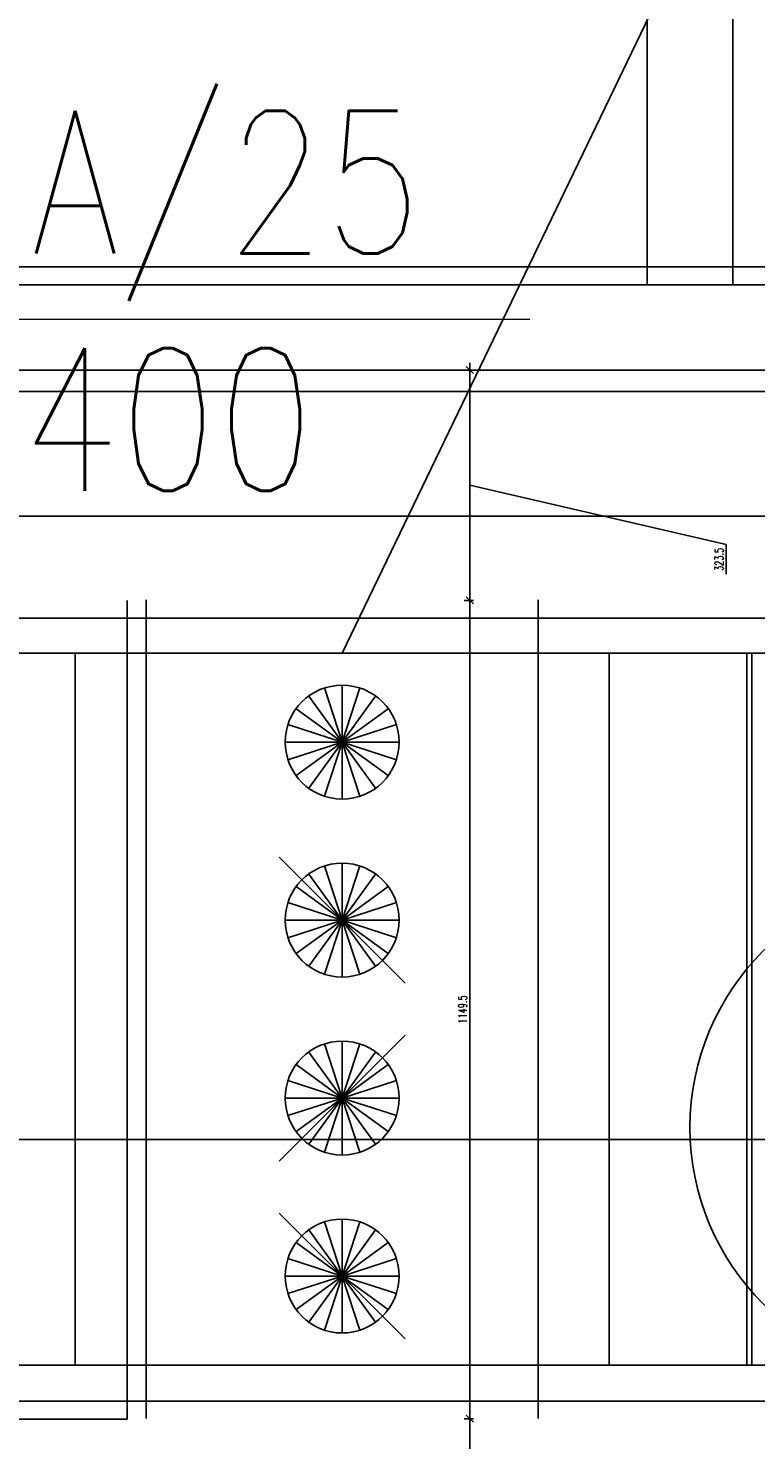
# Model space of a CAD drawing. Header units: centimetres. Extents: x -149939 to 48626, y -46000 to 152985.
# Tile 95 of 256: x -55919 to -54898, y 75527 to 77510. Entities that reach past the tile are written whole.
import ezdxf

# ---------------------------------------------------------------- set-up
doc = ezdxf.new("R2010")
doc.units = ezdxf.units.CM
doc.header["$LTSCALE"] = 50
doc.header["$PDMODE"] = 35
doc.header["$PDSIZE"] = 0.1
for name, pattern in [('Kondygnacja  -0_5$0$HIDDEN', [9.525, 6.35, -3.175]), ('Kondygnacja  -0_5$0$HIDDEN2', [4.7625, 3.175, -1.5875]), ('Kondygnacja  -0_5$0$HIDDENX2', [19.05, 12.7, -6.35]), ('Osie rzutów$0$DASHDOT2', [12.7, 6.35, -3.175, 0, -3.175])]:
    doc.linetypes.add(name, pattern=pattern)
doc.layers.get('0').update_dxf_attribs({"color": 8})
doc.layers.get('DEFPOINTS').update_dxf_attribs({"color": 8})
for name, color, linetype in [('bgde-nawiewEXP', 7, 'Continuous'), ('bgde-wywiewEXP', 5, 'Continuous'), ('bgde_redukcja', 250, 'Continuous'), ('bgde_tlumik', 7, 'Continuous'), ('bgde_VAV', 7, 'Continuous'), ('Kondygnacja  -0_5$0$ARCH_KONSTR_POWYŻEJ RZUTU', 8, 'Kondygnacja  -0_5$0$HIDDEN'), ('Kondygnacja  -0_5$0$ARCH_KONSTR_POWYŻEJ RZUTU_IST', 8, 'Kondygnacja  -0_5$0$HIDDEN2'), ('Kondygnacja  -0_5$0$ARCH_MUROWANE_IST', 8, 'Continuous'), ('Kondygnacja  -0_5$0$ARCH_STROP', 8, 'Continuous'), ('Osie rzutów$0$ARCH_INFO_OSIE_IST', 8, 'Osie rzutów$0$DASHDOT2'), ('Osie rzutów$0$ARCH_INFO_OSIE_OPISY_IST', 8, 'Continuous')]:
    doc.layers.add(name, color=color, linetype=linetype)
doc.layers.add('bgde_klapy opis', color=250, linetype='Continuous', lineweight=20)
doc.layers.add('Kondygnacja  -0_5$0$ARCH_INFO_WYMIARY', color=8, linetype='Continuous', lineweight=9)
doc.styles.add('Kondygnacja  -0_5$0$Romans', font='Romans.shx', dxfattribs={"width": 0.7})
doc.styles.add('st rom', font='Romans.shx', dxfattribs={"width": 0.8})
doc.dimstyles.new('Kondygnacja  -0_5$0$Wymiary 1-100', dxfattribs={"dimtxt": 12, "dimasz": 10, "dimexe": 5, "dimexo": 0, "dimgap": 4, "dimtad": 1, "dimrnd": 0.5, "dimzin": 12, "dimdsep": 46, "dimtxsty": 'Kondygnacja  -0_5$0$Romans', "dimblk": 'Kondygnacja  -0_5$0$_Oblique', "dimcen": 10, "dimdle": 10, "dimclrt": 55, "dimazin": 0, "dimtfac": 1, "dimtmove": 1, "dimatfit": 3, "dimfxl": 8, "dimfxlon": 1, "dimtolj": 1, "dimtzin": 0, "dimarcsym": 0})

# ---------------------------------------------------------------- blocks, each defined once
blk = doc.blocks.new('Osie rzutów')
at = {"layer": 'Osie rzutów$0$ARCH_INFO_OSIE_IST', "ltscale": 10}
blk.add_line((4436.04, 12200), (13655, 12200), dxfattribs=at)
at = {"layer": 'Osie rzutów$0$ARCH_INFO_OSIE_OPISY_IST'}
blk.add_circle((6650, 12096.61), 35, dxfattribs=at)
blk = doc.blocks.new('Kondygnacja  -0_5$0$_Oblique')
at = {"color": 0, "linetype": 'ByBlock', "lineweight": -2}
blk.add_line((-0.5, -0.5), (0.5, 0.5), dxfattribs=at)
blk = doc.blocks.new('*D122')
at = {"layer": 'DEFPOINTS', "color": 0}
for p in [(-55780, 75556.5), (-52540, 75555.6), (-55780, 75255)]:
    blk.add_point(p, dxfattribs=at)
at = {"layer": 'Kondygnacja  -0_5$0$ARCH_INFO_WYMIARY', "color": 0, "lineweight": -2}
for p, q in [((-52530, 75255), (-55790, 75255)), ((-55780, 75263), (-55780, 75250)), ((-52540, 75263), (-52540, 75250))]:
    blk.add_line(p, q, dxfattribs=at)
at = {"layer": 'Kondygnacja  -0_5$0$ARCH_INFO_WYMIARY', "color": 0, "linetype": 'ByBlock', "lineweight": -2, "xscale": 10, "yscale": 10, "zscale": 10, "rotation": 180}
blk.add_blockref('Kondygnacja  -0_5$0$_Oblique', (-55780, 75255), dxfattribs=at)
at = {"layer": 'Kondygnacja  -0_5$0$ARCH_INFO_WYMIARY', "color": 0, "linetype": 'ByBlock', "lineweight": -2, "xscale": 10, "yscale": 10, "zscale": 10}
blk.add_blockref('Kondygnacja  -0_5$0$_Oblique', (-52540, 75255), dxfattribs=at)
at = {"layer": 'Kondygnacja  -0_5$0$ARCH_INFO_WYMIARY', "color": 55, "insert": (-53803.9, 75265), "char_height": 12, "attachment_point": 5, "style": 'Kondygnacja  -0_5$0$Romans'}
blk.add_mtext('\\A1;3240', dxfattribs=at)
blk = doc.blocks.new('*D123')
at = {"layer": 'DEFPOINTS', "color": 0}
for p in [(-57580, 75556.5), (-55780, 75555.6), (-57580, 75255)]:
    blk.add_point(p, dxfattribs=at)
at = {"layer": 'Kondygnacja  -0_5$0$ARCH_INFO_WYMIARY', "color": 0, "lineweight": -2}
for p, q in [((-55770, 75255), (-57590, 75255)), ((-57580, 75263), (-57580, 75250)), ((-55780, 75263), (-55780, 75250))]:
    blk.add_line(p, q, dxfattribs=at)
at = {"layer": 'Kondygnacja  -0_5$0$ARCH_INFO_WYMIARY', "color": 0, "linetype": 'ByBlock', "lineweight": -2, "xscale": 10, "yscale": 10, "zscale": 10, "rotation": 180}
blk.add_blockref('Kondygnacja  -0_5$0$_Oblique', (-57580, 75255), dxfattribs=at)
at = {"layer": 'Kondygnacja  -0_5$0$ARCH_INFO_WYMIARY', "color": 0, "linetype": 'ByBlock', "lineweight": -2, "xscale": 10, "yscale": 10, "zscale": 10}
blk.add_blockref('Kondygnacja  -0_5$0$_Oblique', (-55780, 75255), dxfattribs=at)
at = {"layer": 'Kondygnacja  -0_5$0$ARCH_INFO_WYMIARY', "color": 55, "insert": (-56680, 75265), "char_height": 12, "attachment_point": 5, "style": 'Kondygnacja  -0_5$0$Romans'}
blk.add_mtext('\\A1;1800', dxfattribs=at)
blk = doc.blocks.new('*D124')
at = {"layer": 'DEFPOINTS', "color": 0}
for p in [(-55644.6, 77030), (-55299.1, 77030), (-55780.9, 76706.5)]:
    blk.add_point(p, dxfattribs=at)
at = {"layer": 'Kondygnacja  -0_5$0$ARCH_INFO_WYMIARY', "color": 0, "lineweight": -2}
for p, q in [((-55299.1, 76696.5), (-55299.1, 77040)), ((-55307.1, 77030), (-55294.1, 77030)), ((-54939.1, 76784.9), (-55299.1, 76868.3)), ((-54939.1, 76743.3), (-54939.1, 76784.9)), ((-55307.1, 76706.5), (-55294.1, 76706.5))]:
    blk.add_line(p, q, dxfattribs=at)
at = {"layer": 'Kondygnacja  -0_5$0$ARCH_INFO_WYMIARY', "color": 0, "linetype": 'ByBlock', "lineweight": -2, "xscale": 10, "yscale": 10, "zscale": 10}
for p, rotation in [((-55299.1, 77030), 90), ((-55299.1, 76706.5), 270)]:
    blk.add_blockref('Kondygnacja  -0_5$0$_Oblique', p, dxfattribs=dict(at, rotation=rotation))
at = {"layer": 'Kondygnacja  -0_5$0$ARCH_INFO_WYMIARY', "color": 55, "insert": (-54949.1, 76764.1), "char_height": 12, "attachment_point": 5, "rotation": 90, "style": 'Kondygnacja  -0_5$0$Romans'}
blk.add_mtext('\\A1;323.5', dxfattribs=at)
blk = doc.blocks.new('*D125')
at = {"layer": 'DEFPOINTS', "color": 0}
for p in [(-55780, 76706.5), (-55299.1, 76706.5), (-55780.9, 75557)]:
    blk.add_point(p, dxfattribs=at)
at = {"layer": 'Kondygnacja  -0_5$0$ARCH_INFO_WYMIARY', "color": 0, "lineweight": -2}
for p, q in [((-55299.1, 75547), (-55299.1, 76716.5)), ((-55307.1, 76706.5), (-55294.1, 76706.5)), ((-55307.1, 75557), (-55294.1, 75557))]:
    blk.add_line(p, q, dxfattribs=at)
at = {"layer": 'Kondygnacja  -0_5$0$ARCH_INFO_WYMIARY', "color": 0, "linetype": 'ByBlock', "lineweight": -2, "xscale": 10, "yscale": 10, "zscale": 10}
for p, rotation in [((-55299.1, 76706.5), 90), ((-55299.1, 75557), 270)]:
    blk.add_blockref('Kondygnacja  -0_5$0$_Oblique', p, dxfattribs=dict(at, rotation=rotation))
at = {"layer": 'Kondygnacja  -0_5$0$ARCH_INFO_WYMIARY', "color": 55, "insert": (-55309.1, 76131.8), "char_height": 12, "attachment_point": 5, "rotation": 90, "style": 'Kondygnacja  -0_5$0$Romans'}
blk.add_mtext('\\A1;1149.5', dxfattribs=at)
blk = doc.blocks.new('*D126')
at = {"layer": 'DEFPOINTS', "color": 0}
for p in [(-55644.6, 75557), (-55299.1, 75557), (-55780.9, 74750)]:
    blk.add_point(p, dxfattribs=at)
at = {"layer": 'Kondygnacja  -0_5$0$ARCH_INFO_WYMIARY', "color": 0, "lineweight": -2}
for p, q in [((-55299.1, 74740), (-55299.1, 75567)), ((-55307.1, 75557), (-55294.1, 75557)), ((-55307.1, 74750), (-55294.1, 74750))]:
    blk.add_line(p, q, dxfattribs=at)
at = {"layer": 'Kondygnacja  -0_5$0$ARCH_INFO_WYMIARY', "color": 0, "linetype": 'ByBlock', "lineweight": -2, "xscale": 10, "yscale": 10, "zscale": 10}
for p, rotation in [((-55299.1, 75557), 90), ((-55299.1, 74750), 270)]:
    blk.add_blockref('Kondygnacja  -0_5$0$_Oblique', p, dxfattribs=dict(at, rotation=rotation))
at = {"layer": 'Kondygnacja  -0_5$0$ARCH_INFO_WYMIARY', "color": 55, "insert": (-55309.1, 75153.5), "char_height": 12, "attachment_point": 5, "rotation": 90, "style": 'Kondygnacja  -0_5$0$Romans'}
blk.add_mtext('\\A1;807', dxfattribs=at)
blk = doc.blocks.new('*D139')
at = {"layer": 'DEFPOINTS', "color": 0}
for p in [(-58940, 76554.6), (-46830, 76500), (-46830, 75949.4)]:
    blk.add_point(p, dxfattribs=at)
at = {"layer": 'Kondygnacja  -0_5$0$ARCH_INFO_WYMIARY', "color": 0, "lineweight": -2}
for p, q in [((-58950, 75949.4), (-46820, 75949.4)), ((-58940, 75957.4), (-58940, 75944.4)), ((-46830, 75957.4), (-46830, 75944.4))]:
    blk.add_line(p, q, dxfattribs=at)
at = {"layer": 'Kondygnacja  -0_5$0$ARCH_INFO_WYMIARY', "color": 0, "linetype": 'ByBlock', "lineweight": -2, "xscale": 10, "yscale": 10, "zscale": 10, "rotation": 180}
blk.add_blockref('Kondygnacja  -0_5$0$_Oblique', (-58940, 75949.4), dxfattribs=at)
at = {"layer": 'Kondygnacja  -0_5$0$ARCH_INFO_WYMIARY', "color": 0, "linetype": 'ByBlock', "lineweight": -2, "xscale": 10, "yscale": 10, "zscale": 10}
blk.add_blockref('Kondygnacja  -0_5$0$_Oblique', (-46830, 75949.4), dxfattribs=at)
at = {"layer": 'Kondygnacja  -0_5$0$ARCH_INFO_WYMIARY', "color": 55, "insert": (-52885, 75959.4), "char_height": 12, "attachment_point": 5, "style": 'Kondygnacja  -0_5$0$Romans'}
blk.add_mtext('\\A1;12110', dxfattribs=at)
blk = doc.blocks.new('Kondygnacja  -0_5$0$konstrukcja istniejąca -0.5')
at = {"layer": 'Kondygnacja  -0_5$0$ARCH_KONSTR_POWYŻEJ RZUTU_IST', "ltscale": 10}
for p, q in [((6338.46, 12217.5), (7382, 12217.5)), ((7382, 12182.5), (6338.46, 12182.5))]:
    blk.add_line(p, q, dxfattribs=at)
blk = doc.blocks.new('01')
at = {"layer": 'bgde_VAV', "color": 3, "linetype": 'Continuous', "lineweight": -2}
for p, q in [((-55753.3, 76707.4), (-55753.3, 76632.4)), ((-55203.3, 76632.4), (-55203.3, 76707.4)), ((-55753.3, 76632.4), (-55753.3, 75632.4)), ((-55203.3, 75632.4), (-55203.3, 76632.4)), ((-55753.3, 75632.4), (-55753.3, 75557.4)), ((-55203.3, 75557.4), (-55203.3, 75632.4))]:
    blk.add_line(p, q, dxfattribs=at)
at = {"layer": 'bgde_VAV', "color": 3, "linetype": 'ByBlock', "lineweight": -2}
for p, q in [((-55203.3, 76632.4), (-55753.3, 76632.4)), ((-55203.3, 75632.4), (-55753.3, 75632.4))]:
    blk.add_line(p, q, dxfattribs=at)
at = {"layer": 'bgde_VAV', "color": 3, "linetype": 'Continuous', "lineweight": -3}
for p, q in [((-55478.3, 76507.4), (-55503, 76583.5)), ((-55478.3, 76507.4), (-55478.3, 76587.4)), ((-55478.3, 76507.4), (-55453.6, 76583.5)), ((-55478.3, 76507.4), (-55525.3, 76572.1)), ((-55478.3, 76507.4), (-55431.3, 76572.1)), ((-55478.3, 76507.4), (-55543, 76554.4)), ((-55478.3, 76507.4), (-55413.6, 76554.4)), ((-55478.3, 76507.4), (-55554.4, 76532.1)), ((-55478.3, 76507.4), (-55402.2, 76532.1)), ((-55478.3, 76507.4), (-55558.3, 76507.4)), ((-55478.3, 76507.4), (-55554.4, 76482.7)), ((-55478.3, 76507.4), (-55543, 76460.4)), ((-55478.3, 76507.4), (-55525.3, 76442.7)), ((-55478.3, 76507.4), (-55503, 76431.3)), ((-55478.3, 76507.4), (-55398.3, 76507.4)), ((-55478.3, 76507.4), (-55402.2, 76482.7)), ((-55478.3, 76507.4), (-55413.6, 76460.4)), ((-55478.3, 76507.4), (-55431.3, 76442.7)), ((-55478.3, 76507.4), (-55453.6, 76431.3)), ((-55478.3, 76507.4), (-55478.3, 76427.4)), ((-55389.9, 76169), (-55566.7, 76345.8)), ((-55478.3, 76257.4), (-55525.3, 76322.1)), ((-55478.3, 76257.4), (-55503, 76333.5)), ((-55478.3, 76257.4), (-55478.3, 76337.4)), ((-55478.3, 76257.4), (-55453.6, 76333.5)), ((-55478.3, 76257.4), (-55431.3, 76322.1)), ((-55478.3, 76257.4), (-55543, 76304.4)), ((-55478.3, 76257.4), (-55413.6, 76304.4)), ((-55478.3, 76257.4), (-55554.4, 76282.1)), ((-55478.3, 76257.4), (-55402.2, 76282.1)), ((-55478.3, 76257.4), (-55558.3, 76257.4)), ((-55478.3, 76257.4), (-55554.4, 76232.7)), ((-55478.3, 76257.4), (-55543, 76210.4)), ((-55478.3, 76257.4), (-55525.3, 76192.7)), ((-55478.3, 76257.4), (-55503, 76181.3)), ((-55478.3, 76257.4), (-55398.3, 76257.4)), ((-55478.3, 76257.4), (-55402.2, 76232.7)), ((-55478.3, 76257.4), (-55413.6, 76210.4)), ((-55478.3, 76257.4), (-55431.3, 76192.7)), ((-55478.3, 76257.4), (-55453.6, 76181.3)), ((-55478.3, 76257.4), (-55478.3, 76177.4)), ((-55566.7, 75919), (-55389.9, 76095.8)), ((-55478.3, 76007.4), (-55503, 76083.5)), ((-55478.3, 76007.4), (-55478.3, 76087.4)), ((-55478.3, 76007.4), (-55453.6, 76083.5)), ((-55478.3, 76007.4), (-55525.3, 76072.1)), ((-55478.3, 76007.4), (-55431.3, 76072.1)), ((-55478.3, 76007.4), (-55543, 76054.4)), ((-55478.3, 76007.4), (-55413.6, 76054.4)), ((-55478.3, 76007.4), (-55554.4, 76032.1)), ((-55478.3, 76007.4), (-55402.2, 76032.1)), ((-55478.3, 76007.4), (-55558.3, 76007.4)), ((-55478.3, 76007.4), (-55554.4, 75982.7)), ((-55478.3, 76007.4), (-55543, 75960.4)), ((-55478.3, 76007.4), (-55525.3, 75942.7)), ((-55478.3, 76007.4), (-55503, 75931.3)), ((-55478.3, 76007.4), (-55398.3, 76007.4)), ((-55478.3, 76007.4), (-55402.2, 75982.7)), ((-55478.3, 76007.4), (-55413.6, 75960.4)), ((-55478.3, 76007.4), (-55431.3, 75942.7)), ((-55478.3, 76007.4), (-55453.6, 75931.3)), ((-55478.3, 76007.4), (-55478.3, 75927.4)), ((-55389.9, 75669), (-55566.7, 75845.8)), ((-55478.3, 75757.4), (-55503, 75833.5)), ((-55478.3, 75757.4), (-55478.3, 75837.4)), ((-55478.3, 75757.4), (-55453.6, 75833.5)), ((-55478.3, 75757.4), (-55543, 75804.4)), ((-55478.3, 75757.4), (-55525.3, 75822.1)), ((-55478.3, 75757.4), (-55431.3, 75822.1)), ((-55478.3, 75757.4), (-55413.6, 75804.4)), ((-55478.3, 75757.4), (-55554.4, 75782.1)), ((-55478.3, 75757.4), (-55402.2, 75782.1)), ((-55478.3, 75757.4), (-55558.3, 75757.4)), ((-55478.3, 75757.4), (-55554.4, 75732.7)), ((-55478.3, 75757.4), (-55543, 75710.4)), ((-55478.3, 75757.4), (-55525.3, 75692.7)), ((-55478.3, 75757.4), (-55503, 75681.3)), ((-55478.3, 75757.4), (-55398.3, 75757.4)), ((-55478.3, 75757.4), (-55402.2, 75732.7)), ((-55478.3, 75757.4), (-55413.6, 75710.4)), ((-55478.3, 75757.4), (-55431.3, 75692.7)), ((-55478.3, 75757.4), (-55453.6, 75681.3)), ((-55478.3, 75757.4), (-55478.3, 75677.4))]:
    blk.add_line(p, q, dxfattribs=at)
at = {"layer": 'bgde_VAV', "color": 3}
blk.add_lwpolyline([(-55753.3, 76632.4), (-55203.3, 76632.4), (-55203.3, 75632.4), (-55753.3, 75632.4)], close=True, dxfattribs=at)
at = {"layer": 'bgde_VAV', "color": 3, "linetype": 'Continuous', "lineweight": -3}
for centre in [(-55478.3, 76507.4), (-55478.3, 76257.4), (-55478.3, 76007.4), (-55478.3, 75757.4)]:
    blk.add_ellipse(centre, major_axis=(80, 0), ratio=1, start_param=-1.570796, end_param=4.712389, dxfattribs=at)
blk = doc.blocks.new('t2')
at = {"layer": 'bgde_tlumik'}
for p, q in [((-54534.4, 76042.4), (-54534.4, 76632.4)), ((-54726.5, 75632.4), (-54726.5, 76232.4)), ((-54342.2, 75632.4), (-54342.2, 76222.4))]:
    blk.add_line(p, q, dxfattribs=at)
blk.add_lwpolyline([(-54903.3, 76632.4), (-54153.3, 76632.4), (-54153.3, 75632.4), (-54903.3, 75632.4)], close=True, dxfattribs=at)

msp = doc.modelspace()

# ---------------------------------------------------------------- linework, layer by layer
at = {"layer": 'bgde-nawiewEXP', "linetype": 'Continuous'}
msp.add_lwpolyline([(-56536.095, 75632.419), (-56536.095, 75581.674), (-49476.11, 75581.674), (-49476.11, 76681.674), (-56536.095, 76681.674), (-56536.095, 76632.419)], dxfattribs=at)
at = {"layer": 'bgde-wywiewEXP', "linetype": 'Continuous'}
for points in [[(-58550.758, 76532.419), (-57429.379, 76632.419), (-57429.379, 75632.419), (-57429.379, 76632.419), (-55853.281, 76632.419), (-55853.281, 75632.419), (-57429.379, 75632.419), (-58550.758, 75032.419)], [(-56641.714, 76632.419), (-55853.281, 76632.419), (-55853.281, 75632.419), (-55941.396, 75632.419)]]:
    msp.add_lwpolyline(points, dxfattribs=at)
for points in [[(-55853.281, 75632.419), (-54910.12, 75632.419), (-54910.12, 76632.419), (-55103.281, 76632.419), (-55103.281, 75632.419), (-55103.281, 76632.419), (-55853.281, 76632.419)], [(-54910.12, 75632.419), (-54500.035, 75632.419), (-54500.035, 76632.419), (-54795.12, 76632.419), (-54795.12, 75632.419), (-54795.12, 76632.419), (-54910.12, 76632.419)]]:
    msp.add_lwpolyline(points, close=True, dxfattribs=at)
at = {"layer": 'bgde_klapy opis'}
msp.add_line((-55214.856, 77101.294), (-56598.38, 77101.294), dxfattribs=at)
at = {"layer": 'bgde_redukcja'}
for points in [[(-55853.281, 76632.419), (-55753.281, 76632.419), (-55753.281, 75632.419), (-55853.281, 75632.419)], [(-55203.281, 76632.419), (-54903.281, 76632.419), (-54903.281, 75632.419), (-55203.281, 75632.419)]]:
    msp.add_lwpolyline(points, close=True, dxfattribs=at)
at = {"layer": 'bgde_VAV'}
msp.add_line((-54668.34, 78314.395), (-55478.279, 76632.419), dxfattribs=at)
at = {"layer": 'Kondygnacja  -0_5$0$ARCH_MUROWANE_IST', "ltscale": 4}
for p, q in [((-55050, 80340), (-55050, 77150)), ((-58185, 77150), (-53280, 77150))]:
    msp.add_line(p, q, dxfattribs=at)
for points in [[(-54930, 77150), (-54930, 80340)], [(-53280, 77030), (-58185, 77030)]]:
    msp.add_lwpolyline(points, dxfattribs=at)
at = {"layer": 'Kondygnacja  -0_5$0$ARCH_STROP', "linetype": 'Kondygnacja  -0_5$0$HIDDENX2', "ltscale": 2, "elevation": -1599.98}
msp.add_lwpolyline([(-57580.033, 76706.544), (-55780.033, 76706.544), (-55780.033, 75556.544), (-57580.033, 75556.544)], close=True, dxfattribs=at)
msp.add_lwpolyline([(-57580.033, 75556.544), (-57452.653, 76533.708), (-55780.033, 76706.544)], dxfattribs=at)

# ---------------------------------------------------------------- block references
at = {"layer": 'bgde_redukcja'}
msp.add_blockref('01', (0, 0), dxfattribs=at)
at = {"layer": 'bgde_tlumik'}
msp.add_blockref('t2', (0, 0), dxfattribs=at)
at = {"layer": 'Kondygnacja  -0_5$0$ARCH_KONSTR_POWYŻEJ RZUTU', "xscale": 10, "yscale": 10, "zscale": 10}
msp.add_blockref('Kondygnacja  -0_5$0$konstrukcja istniejąca -0.5', (-121140, -45000), dxfattribs=at)
at = {"layer": 'Osie rzutów$0$ARCH_INFO_OSIE_OPISY_IST', "color": 30, "xscale": 10, "yscale": 10, "zscale": 10}
msp.add_blockref('Osie rzutów', (-121140, -45000), dxfattribs=at)

# ---------------------------------------------------------------- texts
at = {"layer": 'bgde_klapy opis', "insert": (-56456.592, 77394.022), "char_height": 200, "width": 1549.64444, "attachment_point": 1, "style": 'st rom'}
msp.add_mtext('KPP A/25\\P400x400', dxfattribs=at)

# ---------------------------------------------------------------- dimensions: what is measured, and where the dimension line sits
at = {"layer": 'Kondygnacja  -0_5$0$ARCH_INFO_WYMIARY'}
for base, p1, p2, picture, middle in [((-55299.128, 77030), (-55780.891, 76706.544, -1599.98), (-55644.588, 77030), '*D124', (-54939.128, 76780.932)), ((-55299.1281, 76706.5435), (-55780.8915, 75557.0394, -1599.9803), (-55780.0327, 76706.5435, -1599.9803), '*D125', (-55299.1281, 76131.7914)), ((-55299.128, 75557.039), (-55780.891, 74750), (-55644.588, 75557.039), '*D126', (-55299.128, 75153.52))]:
    dim = msp.add_linear_dim(base=base, p1=p1, p2=p2, angle=90, dimstyle='Kondygnacja  -0_5$0$Wymiary 1-100', dxfattribs=at)
    dim.commit()
    dim.dimension.update_dxf_attribs({"geometry": picture, "text_midpoint": middle, "dimtype": 160})
dim = msp.add_linear_dim(base=(-46830, 75949.409), p1=(-58940, 76554.625), p2=(-46830, 76500), dimstyle='Kondygnacja  -0_5$0$Wymiary 1-100', dxfattribs=at)
dim.commit()
dim.dimension.update_dxf_attribs({"geometry": '*D139', "text_midpoint": (-52885, 75959.409)})
for base, p1, p2, picture, middle in [((-57580.033, 75254.972), (-55780.033, 75555.645), (-57580.033, 75556.544, -1599.98), '*D123', (-56680.033, 75254.972)), ((-55780.033, 75254.972), (-52540, 75555.645), (-55780.033, 75556.544, -1599.98), '*D122', (-53803.889, 75254.972))]:
    dim = msp.add_linear_dim(base=base, p1=p1, p2=p2, dimstyle='Kondygnacja  -0_5$0$Wymiary 1-100', dxfattribs=at)
    dim.commit()
    dim.dimension.update_dxf_attribs({"geometry": picture, "text_midpoint": middle, "dimtype": 160})

doc.saveas('drawing.dxf')
